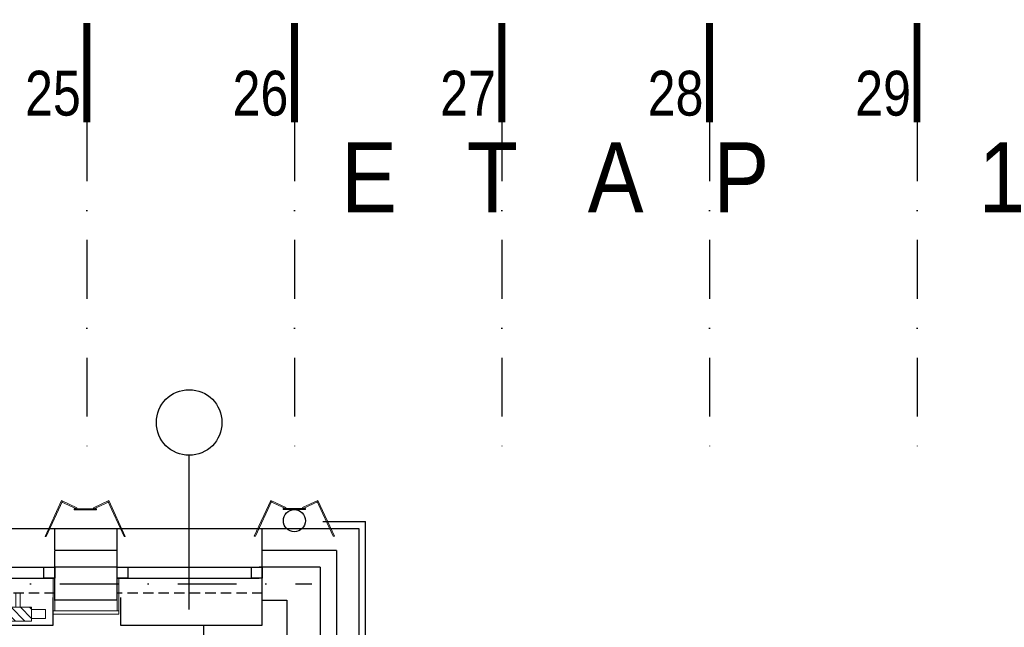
# Model space of a CAD drawing. Header units: millimetres. Extents: x 14495 to 271441, y -21035 to 2232.
# Tile 173 of 227: x 86351 to 87063, y -1806 to -1367. Entities that reach past the tile are written whole.
import ezdxf
from ezdxf.enums import TextEntityAlignment as Align

# ---------------------------------------------------------------- set-up
doc = ezdxf.new("R2010")
doc.units = ezdxf.units.MM
doc.linetypes.add('DASHDOT', pattern=[1, 0.5, -0.25, 0, -0.25])
doc.linetypes.add('HIDDENX2', pattern=[0.75, 0.5, -0.25])
for name, color, linetype, lineweight in [('0-c.o.-grzejniki', 34, 'Continuous', 9), ('A_L_CIENKA', 251, 'Continuous', 5), ('A_obudowy G-K', 31, 'Continuous', 0)]:
    doc.layers.add(name, color=color, linetype=linetype, lineweight=lineweight)
for name, color, linetype in [('_1_cienkie', 251, 'Continuous'), ('a-bloki-drzwi', 52, 'Continuous'), ('a-cienka', 8, 'Continuous'), ('A_bloki-drzwi', 1, 'Continuous'), ('A_BLOKI_KÓŁKO', 1, 'Continuous'), ('A_BLOKI_OPIS', 1, 'Continuous'), ('A_grzejniki', 34, 'Continuous'), ('A_L przerywana', 251, 'HIDDENX2'), ('A_L_WIDOK', 1, 'Continuous'), ('A_Lwidok', 1, 'Continuous'), ('A_okładzina HPL', 37, 'Continuous'), ('A_opis', 1, 'Continuous'), ('A_OSIE', 252, 'DASHDOT'), ('A_PROJEKTOWANE', 3, 'Continuous'), ('SC-PROJEKT', 3, 'Continuous')]:
    doc.layers.add(name, color=color, linetype=linetype)
doc.styles.add('cent', font='swissel.ttf')
doc.styles.add('ROMANS', font='romans', dxfattribs={"width": 0.6})

# ---------------------------------------------------------------- blocks, each defined once
blk = doc.blocks.new('OSS1')
at = {"linetype": 'Continuous', "const_width": 5}
blk.add_lwpolyline([(0, 0), (0, -71.57)], dxfattribs=at)
at = {"style": 'cent'}
blk.add_attdef('01', text='', height=32.4, dxfattribs=at).set_placement((-4.39, -34.41), align=Align.RIGHT)
blk = doc.blocks.new('fghsdx')
at = {"lineweight": 0}
for p, q in [((-37.08, -19.4), (-25.08, 6.6)), ((-36.19, -19.4), (-24.35, 6.26)), ((-14.42, 0.8), (-25.41, 5.87)), ((-14.08, 1.53), (-25.08, 6.6)), ((-16.15, 0.8), (0, 0.8)), ((-16.15, 0.8), (-16.15, 0)), ((-16.15, 0), (0, 0)), ((-14.42, 0.8), (-14.08, 1.53)), ((-2.07, 1.53), (8.92, 6.6)), ((-1.73, 0.8), (-2.07, 1.53)), ((-1.73, 0.8), (9.26, 5.87)), ((0, 0.8), (0, 0)), ((20.04, -19.4), (8.2, 6.26)), ((20.92, -19.4), (8.92, 6.6)), ((-37.08, -19.4), (-36.19, -19.4)), ((20.92, -19.4), (20.04, -19.4))]:
    blk.add_line(p, q, dxfattribs=at)
blk = doc.blocks.new('mjkk')
at = {"layer": '0-c.o.-grzejniki'}
h = blk.add_hatch(dxfattribs=at)
h.set_pattern_fill('ANSI31', color=256, scale=1.5, angle=-90.01613, style=0)
h.set_pattern_definition([(-135.016127, (-172292.014, 132455.0023), (-3.36664804, 3.36854379), [])])
h.paths.add_polyline_path([(-9.98, -80), (-0.01, -80), (0, 0), (-9.98, 0)])
blk.add_lwpolyline([(-9.98, -80), (-9.98, 0), (0, 0), (-0.01, -80)], close=True, dxfattribs=at)
at = {"layer": '0-c.o.-grzejniki', "ltscale": 2}
for points in [[(10.03, -11.37), (10.03, -8.26), (0.02, -8.26), (0.02, -11.37)], [(10.03, -68.63), (10.03, -71.74), (0.02, -71.74), (0.02, -68.63)], [(-1.75, -80), (-1.75, -90), (-8.23, -90), (-8.23, -80)]]:
    blk.add_lwpolyline(points, close=True, dxfattribs=at)
blk = doc.blocks.new('HJTS')
at = {"color": 8}
blk.add_line((0, 0), (0, 111.34), dxfattribs=at)
at = {"layer": 'A_BLOKI_KÓŁKO', "ltscale": 0.04}
blk.add_circle((0, 135.04), 23.7, dxfattribs=at)
at = {"layer": 'A_BLOKI_OPIS', "style": 'ROMANS'}
for tag, height, width, p in [('O', 20.59, 0.5, (-0.05, 135.67)), ('100', 17.16, 0.6, (-11.49, 86.54)), ('200', 17.16, 0.6, (10.76, 86.54))]:
    blk.add_attdef(tag, text='', height=height, rotation=90, dxfattribs=dict(at, width=width)).set_placement(p, align=Align.MIDDLE)

msp = doc.modelspace()

# ---------------------------------------------------------------- linework, layer by layer
at = {"layer": '_1_cienkie'}
for p, q in [((85723.81, -1734.26), (86596.29, -1734.26)), ((86376.65, -1749.76), (86376.65, -1734.26)), ((86421.58, -1750.26), (86421.58, -1734.26)), ((86526.58, -1751.53), (86526.58, -1734.26)), ((86596.29, -1734.26), (86596.29, -2036.76))]:
    msp.add_line(p, q, dxfattribs=at)
at = {"layer": 'a-cienka'}
for q in [(86524.29, -1762.26), (86568.29, -2076.76)]:
    msp.add_line((86568.29, -1762.26), q, dxfattribs=at)
msp.add_lwpolyline([(86421.65, -1762.26), (86376.65, -1762.26)], dxfattribs=at)
at = {"layer": 'A_bloki-drzwi'}
for p, q in [((86271.65, -1762.26), (86376.65, -1762.26)), ((86421.58, -1762.26), (86524.29, -1762.26)), ((86271.65, -1770.26), (86376.65, -1770.26)), ((86421.58, -1770.26), (86524.29, -1770.26))]:
    msp.add_line(p, q, dxfattribs=at)
for points in [[(86368.78, -1762.26), (86376.65, -1762.26), (86376.65, -1770.26), (86368.78, -1770.26)], [(86421.58, -1762.26), (86429.44, -1762.26), (86429.44, -1770.26), (86421.58, -1770.26)], [(86518.71, -1762.26), (86526.58, -1762.26), (86526.58, -1770.26), (86518.71, -1770.26)]]:
    msp.add_lwpolyline(points, close=True, dxfattribs=at)
at = {"layer": 'A_L przerywana', "ltscale": 15}
for p, q in [((86376.65, -1781.03), (86271.65, -1781.03)), ((86526.65, -1781.03), (86421.65, -1781.03))]:
    msp.add_line(p, q, dxfattribs=at)
at = {"layer": 'A_L_CIENKA'}
for p, q in [((86271.65, -1734.26), (86376.65, -1734.26)), ((86421.65, -1734.26), (86524.29, -1734.26))]:
    msp.add_line(p, q, dxfattribs=at)
at = {"layer": 'A_L_WIDOK'}
msp.add_circle((86549.8, -1728.76), 8, dxfattribs=at)
at = {"layer": 'A_Lwidok'}
for points in [[(86272.83, -1784.26), (86272.83, -1804.26), (86375.33, -1804.26), (86375.33, -1784.26)], [(86424.08, -1784.26), (86424.08, -1804.26), (86526.58, -1804.26), (86526.58, -1784.26)]]:
    msp.add_lwpolyline(points, dxfattribs=at)
at = {"layer": 'A_obudowy G-K', "linetype": 'Continuous', "lineweight": 5}
for p, q in [((86375.33, -1796.25), (86375.33, -1770.26)), ((86422.83, -1796.25), (86422.83, -1770.26)), ((86376.65, -1793.76), (86376.66, -1786.26)), ((86421.64, -1793.76), (86421.63, -1786.26))]:
    msp.add_line(p, q, dxfattribs=at)
at = {"layer": 'A_obudowy G-K', "lineweight": 5}
for points in [[(86422.89, -1793.76), (86375.4, -1793.76)], [(86422.9, -1796.25), (86375.4, -1796.25)]]:
    msp.add_lwpolyline(points, dxfattribs=at)
at = {"layer": 'A_okładzina HPL', "lineweight": 30}
for p in [(86570.25, -1729.26), (86601.29, -2036.76)]:
    msp.add_line(p, (86601.29, -1729.26), dxfattribs=at)
at = {"layer": 'A_OSIE', "ltscale": 85}
for p, q in [((86399.79, -1440.81), (86399.79, -1682.77)), ((86549.79, -1440.81), (86549.79, -1682.77)), ((86699.79, -1440.81), (86699.79, -1682.77)), ((86849.79, -1440.81), (86849.79, -1682.77)), ((86999.79, -1440.81), (86999.79, -1682.77)), ((82295.57, -1776.23), (86562.29, -1774.26))]:
    msp.add_line(p, q, dxfattribs=at)
at = {"layer": 'A_PROJEKTOWANE'}
for p, q in [((86376.65, -1786.48), (86376.65, -1750.26)), ((86376.65, -1786.48), (86376.65, -1750.26)), ((86421.58, -1786.48), (86421.58, -1750.26)), ((86562.29, -1750.26), (86526.58, -1750.26)), ((86580.29, -1750.26), (86526.58, -1750.26)), ((86526.58, -1786.26), (86526.58, -1750.26)), ((86580.29, -1750.26), (86580.29, -2076.76)), ((86526.58, -1786.26), (86544.29, -1786.26)), ((86544.29, -1786.26), (86544.29, -2346.69))]:
    msp.add_line(p, q, dxfattribs=at)
for points in [[(86421.58, -1750.26), (86376.65, -1750.26)], [(86421.58, -1750.26), (86376.65, -1750.26)], [(86421.65, -1786.26), (86376.65, -1786.26)]]:
    msp.add_lwpolyline(points, dxfattribs=at)
at = {"layer": 'SC-PROJEKT', "color": 2, "linetype": 'Continuous', "lineweight": -3}
msp.add_line((86484.17, -1804.26), (86484.16, -2151.8), dxfattribs=at)

# ---------------------------------------------------------------- block references
at = {"layer": 'a-bloki-drzwi'}
msp.add_blockref('HJTS', (86473.72, -1792.81), dxfattribs=at)
at = {"layer": 'A_grzejniki', "linetype": 'Continuous', "lineweight": 13, "rotation": 90}
msp.add_blockref('mjkk', (86279.83, -1791.25), dxfattribs=at)
at = {"layer": 'A_okładzina HPL', "lineweight": 0}
for p in [(86406.65, -1720.86), (86557.76, -1720.63)]:
    msp.add_blockref('fghsdx', p, dxfattribs=at)
at = {"layer": 'A_OSIE'}
ref = msp.add_blockref('OSS1', (86399.79, -1369.25), dxfattribs=at)
ref.add_attrib('01', '25', dxfattribs={"layer": '0', "height": 32.4, "style": 'cent', "width": 0.8}).set_placement((86395.4, -1403.65), align=Align.TOP_RIGHT)
ref = msp.add_blockref('OSS1', (86549.79, -1369.25), dxfattribs=at)
ref.add_attrib('01', '26', dxfattribs={"layer": '0', "height": 32.4, "style": 'cent', "width": 0.8}).set_placement((86545.4, -1403.65), align=Align.TOP_RIGHT)
ref = msp.add_blockref('OSS1', (86699.79, -1369.25), dxfattribs=at)
ref.add_attrib('01', '27', dxfattribs={"layer": '0', "height": 32.4, "style": 'cent', "width": 0.8}).set_placement((86695.4, -1403.65), align=Align.TOP_RIGHT)
ref = msp.add_blockref('OSS1', (86849.79, -1369.25), dxfattribs=at)
ref.add_attrib('01', '28', dxfattribs={"layer": '0', "height": 32.4, "style": 'cent', "width": 0.8}).set_placement((86845.4, -1403.65), align=Align.TOP_RIGHT)
ref = msp.add_blockref('OSS1', (86999.79, -1369.25), dxfattribs=at)
ref.add_attrib('01', '29', dxfattribs={"layer": '0', "height": 32.4, "style": 'cent', "width": 0.8}).set_placement((86995.4, -1403.65), align=Align.TOP_RIGHT)

# ---------------------------------------------------------------- texts
at = {"layer": 'A_opis', "style": 'cent'}
msp.add_text('E   T   A   P         1', height=50.625, rotation=359.99992, dxfattribs=at).set_placement((86582.79, -1505.95))

doc.saveas('drawing.dxf')
